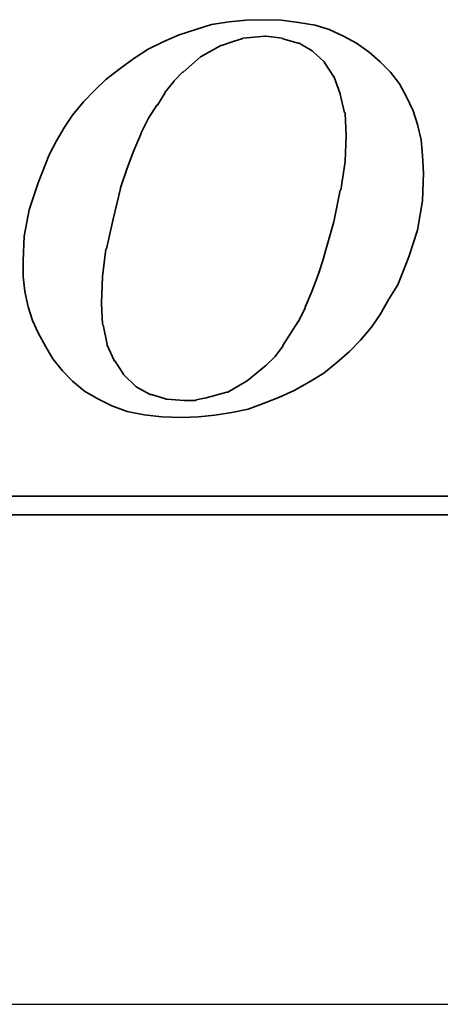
# Model space of a CAD drawing. Header units: millimetres. Extents: x -72 to 190, y -74 to 100.
# Tile 44 of 51: x 124.73 to 125.99, y 0 to 2.93. Entities that reach past the tile are written whole.
import ezdxf

# ---------------------------------------------------------------- set-up
doc = ezdxf.new("R2010")
doc.units = ezdxf.units.MM
doc.linetypes.add('CENTER', pattern=[2, 1.25, -0.25, 0.25, -0.25])
for name, color, linetype in [('CL', 1, 'CENTER'), ('DIM', 4, 'Continuous'), ('layer 1', 7, 'Continuous')]:
    doc.layers.add(name, color=color, linetype=linetype)

# ---------------------------------------------------------------- blocks, each defined once
blk = doc.blocks.new('TBI MOTION logo(完整正式版)')
at = {"layer": 'layer 1', "color": 22, "lineweight": 35}
for points, knots in [([(35.79625, -6.98375), (35.79625, -6.98375), (36.23125, -7.43875), (36.23125, -7.43875), (36.23125, -7.43875), (36.23125, -7.43875), (36.75625, -7.87125), (36.75625, -7.87125), (36.75625, -7.87125), (36.75625, -7.87125), (37.33125, -8.20375), (37.33125, -8.20375), (37.33125, -8.20375), (37.33125, -8.20375), (37.95625, -8.51875), (37.95625, -8.51875), (37.95625, -8.51875), (37.95625, -8.51875), (38.62625, -8.75875), (38.62625, -8.75875), (38.62625, -8.75875), (38.62625, -8.75875), (39.37125, -8.90375), (39.37125, -8.90375), (39.37125, -8.90375), (39.37125, -8.90375), (40.14125, -8.99875), (40.14125, -8.99875), (40.14125, -8.99875), (40.14125, -8.99875), (41.02625, -9.02375), (41.02625, -9.02375), (41.02625, -9.02375), (41.02625, -9.02375), (41.74625, -8.99875), (41.74625, -8.99875), (41.74625, -8.99875), (41.74625, -8.99875), (42.46625, -8.92375), (42.46625, -8.92375), (42.46625, -8.92375), (42.46625, -8.92375), (43.21125, -8.80625), (43.21125, -8.80625), (43.21125, -8.80625), (43.21125, -8.80625), (43.93125, -8.66375), (43.93125, -8.66375), (43.93125, -8.66375), (43.93125, -8.66375), (44.62625, -8.39875), (44.62625, -8.39875), (44.62625, -8.39875), (44.62625, -8.39875), (45.29625, -8.13375), (45.29625, -8.13375), (45.29625, -8.13375), (45.29625, -8.13375), (45.94625, -7.84375), (45.94625, -7.84375), (45.94625, -7.84375), (45.94625, -7.84375), (46.61625, -7.46375), (46.61625, -7.46375), (46.61625, -7.46375), (46.61625, -7.46375), (47.24125, -7.07875), (47.24125, -7.07875), (47.24125, -7.07875), (47.24125, -7.07875), (47.81625, -6.62375), (47.81625, -6.62375), (47.81625, -6.62375), (47.81625, -6.62375), (48.36875, -6.14375), (48.36875, -6.14375), (48.36875, -6.14375), (48.36875, -6.14375), (48.84625, -5.64125), (48.84625, -5.64125), (48.84625, -5.64125), (48.84625, -5.64125), (49.32625, -5.06375), (49.32625, -5.06375), (49.32625, -5.06375), (49.32625, -5.06375), (49.71125, -4.51374), (49.71125, -4.51374), (49.71125, -4.51374), (49.71125, -4.51374), (50.09625, -3.83874), (50.09625, -3.83874), (50.09625, -3.83874), (50.09625, -3.83874), (50.48125, -3.21374), (50.48125, -3.21374), (50.48125, -3.21374), (50.48125, -3.21374), (50.96125, -1.99125), (50.96125, -1.99125), (50.96125, -1.99125), (50.96125, -1.99125), (51.34375, -0.81875), (51.34375, -0.81875), (51.34375, -0.81875), (51.34375, -0.81875), (51.56125, 0.45624), (51.56125, 0.45624), (51.56125, 0.45624), (51.56125, 0.45624), (51.60625, 1.67624), (51.60625, 1.67624), (51.60625, 1.67624), (51.60625, 1.67624), (51.56125, 2.44625), (51.56125, 2.44625), (51.56125, 2.44625), (51.56125, 2.44625), (51.51125, 3.14125), (51.51125, 3.14125), (51.51125, 3.14125), (51.51125, 3.14125), (51.34375, 3.81125), (51.34375, 3.81125), (51.34375, 3.81125), (51.34375, 3.81125), (51.15125, 4.41125), (51.15125, 4.41125), (51.15125, 4.41125), (51.15125, 4.41125), (50.86125, 5.01125), (50.86125, 5.01125), (50.86125, 5.01125), (50.86125, 5.01125), (50.55125, 5.58875), (50.55125, 5.58875), (50.55125, 5.58875), (50.55125, 5.58875), (50.16625, 6.09125), (50.16625, 6.09125), (50.16625, 6.09125), (50.16625, 6.09125), (49.71125, 6.54875), (49.71125, 6.54875), (49.71125, 6.54875), (49.71125, 6.54875), (49.23125, 6.98125), (49.23125, 6.98125), (49.23125, 6.98125), (49.23125, 6.98125), (48.67875, 7.36625), (48.67875, 7.36625), (48.67875, 7.36625), (48.67875, 7.36625), (48.10375, 7.67625), (48.10375, 7.67625), (48.10375, 7.67625), (48.10375, 7.67625), (47.48125, 7.96375), (47.48125, 7.96375), (47.48125, 7.96375), (47.48125, 7.96375), (46.85625, 8.15625), (46.85625, 8.15625), (46.85625, 8.15625), (46.85625, 8.15625), (46.13625, 8.27624), (46.13625, 8.27624), (46.13625, 8.27624), (46.13625, 8.27624), (45.39125, 8.37125), (45.39125, 8.37125), (45.39125, 8.37125), (45.39125, 8.37125), (44.62625, 8.39624), (44.62625, 8.39624), (44.62625, 8.39624), (44.62625, 8.39624), (43.83625, 8.37125), (43.83625, 8.37125), (43.83625, 8.37125), (43.83625, 8.37125), (43.09125, 8.30125), (43.09125, 8.30125), (43.09125, 8.30125), (43.09125, 8.30125), (42.32125, 8.18125), (42.32125, 8.18125), (42.32125, 8.18125), (42.32125, 8.18125), (41.62875, 7.96375), (41.62875, 7.96375), (41.62875, 7.96375), (41.62875, 7.96375), (40.90625, 7.72625), (40.90625, 7.72625), (40.90625, 7.72625), (40.90625, 7.72625), (40.23624, 7.43625), (40.23624, 7.43625), (40.23624, 7.43625), (40.23624, 7.43625), (39.54124, 7.10125), (39.54124, 7.10125), (39.54124, 7.10125), (39.54124, 7.10125), (38.91625, 6.69125), (38.91625, 6.69125), (38.91625, 6.69125), (38.91625, 6.69125), (38.31625, 6.26125), (38.31625, 6.26125), (38.31625, 6.26125), (38.31625, 6.26125), (37.69125, 5.78125), (37.69125, 5.78125), (37.69125, 5.78125), (37.69125, 5.78125), (37.18625, 5.30125), (37.18625, 5.30125), (37.18625, 5.30125), (37.18625, 5.30125), (36.70625, 4.79624), (36.70625, 4.79624), (36.70625, 4.79624), (36.70625, 4.79624), (36.23125, 4.22125), (36.23125, 4.22125), (36.23125, 4.22125), (36.23125, 4.22125), (35.87124, 3.69375), (35.87124, 3.69375), (35.87124, 3.69375), (35.87124, 3.69375), (35.53125, 3.09125), (35.53125, 3.09125), (35.53125, 3.09125), (35.53125, 3.09125), (35.19875, 2.47125), (35.19875, 2.47125), (35.19875, 2.47125), (35.19875, 2.47125), (34.71625, 1.24625), (34.71625, 1.24625), (34.71625, 1.24625), (34.71625, 1.24625), (34.33125, 0.06874), (34.33125, 0.06874), (34.33125, 0.06874), (34.33125, 0.06874), (34.11625, -1.07875), (34.11625, -1.07875), (34.11625, -1.07875), (34.11625, -1.07875), (34.07125, -2.15875), (34.07125, -2.15875), (34.07125, -2.15875), (34.07125, -2.15875), (34.07125, -2.85375), (34.07125, -2.85375), (34.07125, -2.85375), (34.07125, -2.85375), (34.14125, -3.50375), (34.14125, -3.50375), (34.14125, -3.50375), (34.14125, -3.50375), (34.28625, -4.17375), (34.28625, -4.17375), (34.28625, -4.17375), (34.28625, -4.17375), (34.47625, -4.77624), (34.47625, -4.77624), (34.47625, -4.77624), (34.47625, -4.77624), (34.71625, -5.32625), (34.71625, -5.32625), (34.71625, -5.32625), (34.71625, -5.32625), (35.05375, -5.92875), (35.05375, -5.92875), (35.05375, -5.92875), (35.05375, -5.92875), (35.36375, -6.45375), (35.36375, -6.45375), (35.36375, -6.45375), (35.36375, -6.45375), (35.79625, -6.98375), (35.79625, -6.98375)], [0, 0, 0, 0, 0.01388889, 0.01388889, 0.01388889, 0.01388889, 0.02777778, 0.02777778, 0.02777778, 0.02777778, 0.04166667, 0.04166667, 0.04166667, 0.04166667, 0.05555556, 0.05555556, 0.05555556, 0.05555556, 0.06944444, 0.06944444, 0.06944444, 0.06944444, 0.08333333, 0.08333333, 0.08333333, 0.08333333, 0.09722222, 0.09722222, 0.09722222, 0.09722222, 0.11111111, 0.11111111, 0.11111111, 0.11111111, 0.125, 0.125, 0.125, 0.125, 0.13888889, 0.13888889, 0.13888889, 0.13888889, 0.15277778, 0.15277778, 0.15277778, 0.15277778, 0.16666667, 0.16666667, 0.16666667, 0.16666667, 0.18055556, 0.18055556, 0.18055556, 0.18055556, 0.19444444, 0.19444444, 0.19444444, 0.19444444, 0.20833333, 0.20833333, 0.20833333, 0.20833333, 0.22222222, 0.22222222, 0.22222222, 0.22222222, 0.23611111, 0.23611111, 0.23611111, 0.23611111, 0.25, 0.25, 0.25, 0.25, 0.26388889, 0.26388889, 0.26388889, 0.26388889, 0.27777778, 0.27777778, 0.27777778, 0.27777778, 0.29166667, 0.29166667, 0.29166667, 0.29166667, 0.30555556, 0.30555556, 0.30555556, 0.30555556, 0.31944444, 0.31944444, 0.31944444, 0.31944444, 0.33333333, 0.33333333, 0.33333333, 0.33333333, 0.34722222, 0.34722222, 0.34722222, 0.34722222, 0.36111111, 0.36111111, 0.36111111, 0.36111111, 0.375, 0.375, 0.375, 0.375, 0.38888889, 0.38888889, 0.38888889, 0.38888889, 0.40277778, 0.40277778, 0.40277778, 0.40277778, 0.41666667, 0.41666667, 0.41666667, 0.41666667, 0.43055556, 0.43055556, 0.43055556, 0.43055556, 0.44444444, 0.44444444, 0.44444444, 0.44444444, 0.45833333, 0.45833333, 0.45833333, 0.45833333, 0.47222222, 0.47222222, 0.47222222, 0.47222222, 0.48611111, 0.48611111, 0.48611111, 0.48611111, 0.5, 0.5, 0.5, 0.5, 0.51388889, 0.51388889, 0.51388889, 0.51388889, 0.52777778, 0.52777778, 0.52777778, 0.52777778, 0.54166667, 0.54166667, 0.54166667, 0.54166667, 0.55555556, 0.55555556, 0.55555556, 0.55555556, 0.56944444, 0.56944444, 0.56944444, 0.56944444, 0.58333333, 0.58333333, 0.58333333, 0.58333333, 0.59722222, 0.59722222, 0.59722222, 0.59722222, 0.61111111, 0.61111111, 0.61111111, 0.61111111, 0.625, 0.625, 0.625, 0.625, 0.63888889, 0.63888889, 0.63888889, 0.63888889, 0.65277778, 0.65277778, 0.65277778, 0.65277778, 0.66666667, 0.66666667, 0.66666667, 0.66666667, 0.68055556, 0.68055556, 0.68055556, 0.68055556, 0.69444444, 0.69444444, 0.69444444, 0.69444444, 0.70833333, 0.70833333, 0.70833333, 0.70833333, 0.72222222, 0.72222222, 0.72222222, 0.72222222, 0.73611111, 0.73611111, 0.73611111, 0.73611111, 0.75, 0.75, 0.75, 0.75, 0.76388889, 0.76388889, 0.76388889, 0.76388889, 0.77777778, 0.77777778, 0.77777778, 0.77777778, 0.79166667, 0.79166667, 0.79166667, 0.79166667, 0.80555556, 0.80555556, 0.80555556, 0.80555556, 0.81944444, 0.81944444, 0.81944444, 0.81944444, 0.83333333, 0.83333333, 0.83333333, 0.83333333, 0.84722222, 0.84722222, 0.84722222, 0.84722222, 0.86111111, 0.86111111, 0.86111111, 0.86111111, 0.875, 0.875, 0.875, 0.875, 0.88888889, 0.88888889, 0.88888889, 0.88888889, 0.90277778, 0.90277778, 0.90277778, 0.90277778, 0.91666667, 0.91666667, 0.91666667, 0.91666667, 0.93055556, 0.93055556, 0.93055556, 0.93055556, 0.94444444, 0.94444444, 0.94444444, 0.94444444, 0.95833333, 0.95833333, 0.95833333, 0.95833333, 0.97222222, 0.97222222, 0.97222222, 0.97222222, 0.98611111, 0.98611111, 0.98611111, 0.98611111, 1, 1, 1, 1]), ([(38.33875, 1.03124), (38.33875, 1.03124), (38.62625, 1.89625), (38.62625, 1.89625), (38.62625, 1.89625), (38.62625, 1.89625), (38.91625, 2.66375), (38.91625, 2.66375), (38.91625, 2.66375), (38.91625, 2.66375), (39.22625, 3.38125), (39.22625, 3.38125), (39.22625, 3.38125), (39.22625, 3.38125), (39.22625, 3.40624), (39.22625, 3.40624), (39.22625, 3.40624), (39.22625, 3.40624), (39.56124, 4.07624), (39.56124, 4.07624), (39.56124, 4.07624), (39.56124, 4.07624), (39.92125, 4.65125), (39.92125, 4.65125), (39.92125, 4.65125), (39.92125, 4.65125), (39.94625, 4.65125), (39.94625, 4.65125), (39.94625, 4.65125), (39.94625, 4.65125), (40.28125, 5.17875), (40.28125, 5.17875), (40.28125, 5.17875), (40.28125, 5.17875), (40.28125, 5.20375), (40.28125, 5.20375), (40.28125, 5.20375), (40.28125, 5.20375), (40.66875, 5.68625), (40.66875, 5.68625), (40.66875, 5.68625), (40.66875, 5.68625), (40.66875, 5.70625), (40.66875, 5.70625), (40.66875, 5.70625), (40.66875, 5.70625), (41.05124, 6.09125), (41.05124, 6.09125), (41.05124, 6.09125), (41.05124, 6.09125), (41.07625, 6.09125), (41.07625, 6.09125), (41.07625, 6.09125), (41.07625, 6.09125), (41.84125, 6.76625), (41.84125, 6.76625), (41.84125, 6.76625), (41.84125, 6.76625), (41.86625, 6.78625), (41.86625, 6.78625), (41.86625, 6.78625), (41.86625, 6.78625), (42.73125, 7.26624), (42.73125, 7.26624), (42.73125, 7.26624), (42.73125, 7.26624), (42.75625, 7.26624), (42.75625, 7.26624), (42.75625, 7.26624), (42.75625, 7.26624), (43.18625, 7.41125), (43.18625, 7.41125), (43.18625, 7.41125), (43.18625, 7.41125), (43.64125, 7.55625), (43.64125, 7.55625), (43.64125, 7.55625), (43.64125, 7.55625), (43.66625, 7.55625), (43.66625, 7.55625), (43.66625, 7.55625), (43.66625, 7.55625), (43.69125, 7.58124), (43.69125, 7.58124), (43.69125, 7.58124), (43.69125, 7.58124), (44.19125, 7.62625), (44.19125, 7.62625), (44.19125, 7.62625), (44.19125, 7.62625), (44.67125, 7.67625), (44.67125, 7.67625), (44.67125, 7.67625), (44.67125, 7.67625), (44.69625, 7.67625), (44.69625, 7.67625), (44.69625, 7.67625), (44.69625, 7.67625), (45.41875, 7.58124), (45.41875, 7.58124), (45.41875, 7.58124), (45.41875, 7.58124), (45.44125, 7.55625), (45.44125, 7.55625), (45.44125, 7.55625), (45.44125, 7.55625), (46.11125, 7.36625), (46.11125, 7.36625), (46.11125, 7.36625), (46.11125, 7.36625), (46.13625, 7.36625), (46.13625, 7.36625), (46.13625, 7.36625), (46.13625, 7.36625), (46.15875, 7.36625), (46.15875, 7.36625), (46.15875, 7.36625), (46.15875, 7.36625), (46.73625, 7.02624), (46.73625, 7.02624), (46.73625, 7.02624), (46.73625, 7.02624), (46.76125, 7.00624), (46.76125, 7.00624), (46.76125, 7.00624), (46.76125, 7.00624), (47.24125, 6.57124), (47.24125, 6.57124), (47.24125, 6.57124), (47.24125, 6.57124), (47.26625, 6.54875), (47.26625, 6.54875), (47.26625, 6.54875), (47.26625, 6.54875), (47.26625, 6.52375), (47.26625, 6.52375), (47.26625, 6.52375), (47.26625, 6.52375), (47.67375, 5.89875), (47.67375, 5.89875), (47.67375, 5.89875), (47.67375, 5.89875), (47.69625, 5.89875), (47.69625, 5.89875), (47.69625, 5.89875), (47.69625, 5.89875), (47.69625, 5.87625), (47.69625, 5.87625), (47.69625, 5.87625), (47.69625, 5.87625), (47.96125, 5.15625), (47.96125, 5.15625), (47.96125, 5.15625), (47.96125, 5.15625), (47.96125, 5.13125), (47.96125, 5.13125), (47.96125, 5.13125), (47.96125, 5.13125), (48.15125, 4.31875), (48.15125, 4.31875), (48.15125, 4.31875), (48.15125, 4.31875), (48.17625, 4.31875), (48.17625, 4.31875), (48.17625, 4.31875), (48.17625, 4.31875), (48.17625, 4.29125), (48.17625, 4.29125), (48.17625, 4.29125), (48.17625, 4.29125), (48.22625, 3.33125), (48.22625, 3.33125), (48.22625, 3.33125), (48.22625, 3.33125), (48.22625, 3.30875), (48.22625, 3.30875), (48.22625, 3.30875), (48.22625, 3.30875), (48.17625, 2.20624), (48.17625, 2.20624), (48.17625, 2.20624), (48.17625, 2.20624), (48.17625, 2.18124), (48.17625, 2.18124), (48.17625, 2.18124), (48.17625, 2.18124), (47.98375, 0.93624), (47.98375, 0.93624), (47.98375, 0.93624), (47.98375, 0.93624), (47.96125, 0.93624), (47.96125, 0.93624), (47.96125, 0.93624), (47.96125, 0.93624), (47.67375, -0.45874), (47.67375, -0.45874), (47.67375, -0.45874), (47.67375, -0.45874), (47.24125, -1.99125), (47.24125, -1.99125), (47.24125, -1.99125), (47.24125, -1.99125), (47.24125, -2.01874), (47.24125, -2.01874), (47.24125, -2.01874), (47.24125, -2.01874), (47.00125, -2.78375), (47.00125, -2.78375), (47.00125, -2.78375), (47.00125, -2.78375), (46.71125, -3.50375), (46.71125, -3.50375), (46.71125, -3.50375), (46.71125, -3.50375), (46.42625, -4.19875), (46.42625, -4.19875), (46.42625, -4.19875), (46.42625, -4.19875), (46.42625, -4.22375), (46.42625, -4.22375), (46.42625, -4.22375), (46.42625, -4.22375), (46.13625, -4.82374), (46.13625, -4.82374), (46.13625, -4.82374), (46.13625, -4.82374), (46.11125, -4.82374), (46.11125, -4.82374), (46.11125, -4.82374), (46.11125, -4.82374), (45.77625, -5.35125), (45.77625, -5.35125), (45.77625, -5.35125), (45.77625, -5.35125), (45.44125, -5.87875), (45.44125, -5.87875), (45.44125, -5.87875), (45.44125, -5.87875), (45.44125, -5.90375), (45.44125, -5.90375), (45.44125, -5.90375), (45.44125, -5.90375), (45.10625, -6.35875), (45.10625, -6.35875), (45.10625, -6.35875), (45.10625, -6.35875), (45.08125, -6.38375), (45.08125, -6.38375), (45.08125, -6.38375), (45.08125, -6.38375), (44.69625, -6.74375), (44.69625, -6.74375), (44.69625, -6.74375), (44.69625, -6.74375), (43.88375, -7.41625), (43.88375, -7.41625), (43.88375, -7.41625), (43.88375, -7.41625), (43.85625, -7.43875), (43.85625, -7.43875), (43.85625, -7.43875), (43.85625, -7.43875), (43.04125, -7.91875), (43.04125, -7.91875), (43.04125, -7.91875), (43.04125, -7.91875), (43.01625, -7.91875), (43.01625, -7.91875), (43.01625, -7.91875), (43.01625, -7.91875), (42.99625, -7.91875), (42.99625, -7.91875), (42.99625, -7.91875), (42.99625, -7.91875), (42.08125, -8.15875), (42.08125, -8.15875), (42.08125, -8.15875), (42.08125, -8.15875), (41.65125, -8.25625), (41.65125, -8.25625), (41.65125, -8.25625), (41.65125, -8.25625), (41.62875, -8.27875), (41.62875, -8.27875), (41.62875, -8.27875), (41.62875, -8.27875), (41.60125, -8.27875), (41.60125, -8.27875), (41.60125, -8.27875), (41.60125, -8.27875), (41.12125, -8.27875), (41.12125, -8.27875), (41.12125, -8.27875), (41.12125, -8.27875), (40.35624, -8.23125), (40.35624, -8.23125), (40.35624, -8.23125), (40.35624, -8.23125), (40.33125, -8.23125), (40.33125, -8.23125), (40.33125, -8.23125), (40.33125, -8.23125), (40.30625, -8.20375), (40.30625, -8.20375), (40.30625, -8.20375), (40.30625, -8.20375), (39.68375, -8.01375), (39.68375, -8.01375), (39.68375, -8.01375), (39.68375, -8.01375), (39.66124, -8.01375), (39.66124, -8.01375), (39.66124, -8.01375), (39.66124, -8.01375), (39.63625, -8.01375), (39.63625, -8.01375), (39.63625, -8.01375), (39.63625, -8.01375), (39.01125, -7.67875), (39.01125, -7.67875), (39.01125, -7.67875), (39.01125, -7.67875), (38.98875, -7.65375), (38.98875, -7.65375), (38.98875, -7.65375), (38.98875, -7.65375), (38.48625, -7.17375), (38.48625, -7.17375), (38.48625, -7.17375), (38.48625, -7.17375), (38.45875, -7.14875), (38.45875, -7.14875), (38.45875, -7.14875), (38.45875, -7.14875), (38.45875, -7.12875), (38.45875, -7.12875), (38.45875, -7.12875), (38.45875, -7.12875), (38.07625, -6.54875), (38.07625, -6.54875), (38.07625, -6.54875), (38.07625, -6.54875), (38.05125, -6.54875), (38.05125, -6.54875), (38.05125, -6.54875), (38.05125, -6.54875), (38.05125, -6.52875), (38.05125, -6.52875), (38.05125, -6.52875), (38.05125, -6.52875), (37.74125, -5.85375), (37.74125, -5.85375), (37.74125, -5.85375), (37.74125, -5.85375), (37.74125, -5.82875), (37.74125, -5.82875), (37.74125, -5.82875), (37.74125, -5.82875), (37.57375, -4.96875), (37.57375, -4.96875), (37.57375, -4.96875), (37.57375, -4.96875), (37.54625, -4.94375), (37.54625, -4.94375), (37.54625, -4.94375), (37.54625, -4.94375), (37.50125, -4.03375), (37.50125, -4.03375), (37.50125, -4.03375), (37.50125, -4.03375), (37.50125, -4.00875), (37.50125, -4.00875), (37.50125, -4.00875), (37.50125, -4.00875), (37.54625, -2.85375), (37.54625, -2.85375), (37.54625, -2.85375), (37.54625, -2.85375), (37.69125, -1.65875), (37.69125, -1.65875), (37.69125, -1.65875), (37.69125, -1.65875), (37.71624, -1.63375), (37.71624, -1.63375), (37.71624, -1.63375), (37.71624, -1.63375), (38.00375, -0.33875), (38.00375, -0.33875), (38.00375, -0.33875), (38.00375, -0.33875), (38.33875, 1.00624), (38.33875, 1.00624), (38.33875, 1.00624), (38.33875, 1.00624), (38.33875, 1.03124), (38.33875, 1.03124)], [0, 0, 0, 0, 0.01010101, 0.01010101, 0.01010101, 0.01010101, 0.02020202, 0.02020202, 0.02020202, 0.02020202, 0.03030303, 0.03030303, 0.03030303, 0.03030303, 0.04040404, 0.04040404, 0.04040404, 0.04040404, 0.05050505, 0.05050505, 0.05050505, 0.05050505, 0.06060606, 0.06060606, 0.06060606, 0.06060606, 0.07070707, 0.07070707, 0.07070707, 0.07070707, 0.08080808, 0.08080808, 0.08080808, 0.08080808, 0.09090909, 0.09090909, 0.09090909, 0.09090909, 0.1010101, 0.1010101, 0.1010101, 0.1010101, 0.11111111, 0.11111111, 0.11111111, 0.11111111, 0.12121212, 0.12121212, 0.12121212, 0.12121212, 0.13131313, 0.13131313, 0.13131313, 0.13131313, 0.14141414, 0.14141414, 0.14141414, 0.14141414, 0.15151515, 0.15151515, 0.15151515, 0.15151515, 0.16161616, 0.16161616, 0.16161616, 0.16161616, 0.17171717, 0.17171717, 0.17171717, 0.17171717, 0.18181818, 0.18181818, 0.18181818, 0.18181818, 0.19191919, 0.19191919, 0.19191919, 0.19191919, 0.2020202, 0.2020202, 0.2020202, 0.2020202, 0.21212121, 0.21212121, 0.21212121, 0.21212121, 0.22222222, 0.22222222, 0.22222222, 0.22222222, 0.23232323, 0.23232323, 0.23232323, 0.23232323, 0.24242424, 0.24242424, 0.24242424, 0.24242424, 0.25252525, 0.25252525, 0.25252525, 0.25252525, 0.26262626, 0.26262626, 0.26262626, 0.26262626, 0.27272727, 0.27272727, 0.27272727, 0.27272727, 0.28282828, 0.28282828, 0.28282828, 0.28282828, 0.29292929, 0.29292929, 0.29292929, 0.29292929, 0.3030303, 0.3030303, 0.3030303, 0.3030303, 0.31313131, 0.31313131, 0.31313131, 0.31313131, 0.32323232, 0.32323232, 0.32323232, 0.32323232, 0.33333333, 0.33333333, 0.33333333, 0.33333333, 0.34343434, 0.34343434, 0.34343434, 0.34343434, 0.35353535, 0.35353535, 0.35353535, 0.35353535, 0.36363636, 0.36363636, 0.36363636, 0.36363636, 0.37373737, 0.37373737, 0.37373737, 0.37373737, 0.38383838, 0.38383838, 0.38383838, 0.38383838, 0.39393939, 0.39393939, 0.39393939, 0.39393939, 0.4040404, 0.4040404, 0.4040404, 0.4040404, 0.41414141, 0.41414141, 0.41414141, 0.41414141, 0.42424242, 0.42424242, 0.42424242, 0.42424242, 0.43434343, 0.43434343, 0.43434343, 0.43434343, 0.44444444, 0.44444444, 0.44444444, 0.44444444, 0.45454545, 0.45454545, 0.45454545, 0.45454545, 0.46464646, 0.46464646, 0.46464646, 0.46464646, 0.47474747, 0.47474747, 0.47474747, 0.47474747, 0.48484848, 0.48484848, 0.48484848, 0.48484848, 0.49494949, 0.49494949, 0.49494949, 0.49494949, 0.50505051, 0.50505051, 0.50505051, 0.50505051, 0.51515152, 0.51515152, 0.51515152, 0.51515152, 0.52525253, 0.52525253, 0.52525253, 0.52525253, 0.53535354, 0.53535354, 0.53535354, 0.53535354, 0.54545455, 0.54545455, 0.54545455, 0.54545455, 0.55555556, 0.55555556, 0.55555556, 0.55555556, 0.56565657, 0.56565657, 0.56565657, 0.56565657, 0.57575758, 0.57575758, 0.57575758, 0.57575758, 0.58585859, 0.58585859, 0.58585859, 0.58585859, 0.5959596, 0.5959596, 0.5959596, 0.5959596, 0.60606061, 0.60606061, 0.60606061, 0.60606061, 0.61616162, 0.61616162, 0.61616162, 0.61616162, 0.62626263, 0.62626263, 0.62626263, 0.62626263, 0.63636364, 0.63636364, 0.63636364, 0.63636364, 0.64646465, 0.64646465, 0.64646465, 0.64646465, 0.65656566, 0.65656566, 0.65656566, 0.65656566, 0.66666667, 0.66666667, 0.66666667, 0.66666667, 0.67676768, 0.67676768, 0.67676768, 0.67676768, 0.68686869, 0.68686869, 0.68686869, 0.68686869, 0.6969697, 0.6969697, 0.6969697, 0.6969697, 0.70707071, 0.70707071, 0.70707071, 0.70707071, 0.71717172, 0.71717172, 0.71717172, 0.71717172, 0.72727273, 0.72727273, 0.72727273, 0.72727273, 0.73737374, 0.73737374, 0.73737374, 0.73737374, 0.74747475, 0.74747475, 0.74747475, 0.74747475, 0.75757576, 0.75757576, 0.75757576, 0.75757576, 0.76767677, 0.76767677, 0.76767677, 0.76767677, 0.77777778, 0.77777778, 0.77777778, 0.77777778, 0.78787879, 0.78787879, 0.78787879, 0.78787879, 0.7979798, 0.7979798, 0.7979798, 0.7979798, 0.80808081, 0.80808081, 0.80808081, 0.80808081, 0.81818182, 0.81818182, 0.81818182, 0.81818182, 0.82828283, 0.82828283, 0.82828283, 0.82828283, 0.83838384, 0.83838384, 0.83838384, 0.83838384, 0.84848485, 0.84848485, 0.84848485, 0.84848485, 0.85858586, 0.85858586, 0.85858586, 0.85858586, 0.86868687, 0.86868687, 0.86868687, 0.86868687, 0.87878788, 0.87878788, 0.87878788, 0.87878788, 0.88888889, 0.88888889, 0.88888889, 0.88888889, 0.8989899, 0.8989899, 0.8989899, 0.8989899, 0.90909091, 0.90909091, 0.90909091, 0.90909091, 0.91919192, 0.91919192, 0.91919192, 0.91919192, 0.92929293, 0.92929293, 0.92929293, 0.92929293, 0.93939394, 0.93939394, 0.93939394, 0.93939394, 0.94949495, 0.94949495, 0.94949495, 0.94949495, 0.95959596, 0.95959596, 0.95959596, 0.95959596, 0.96969697, 0.96969697, 0.96969697, 0.96969697, 0.97979798, 0.97979798, 0.97979798, 0.97979798, 0.98989899, 0.98989899, 0.98989899, 0.98989899, 1, 1, 1, 1]), ([(75.90875, -9.47875), (75.90875, -9.47875), (75.90875, -12.28625), (75.90875, -12.28625), (75.90875, -12.28625), (75.90875, -12.28625), (75.90875, -12.47875), (75.90875, -12.47875), (75.90875, -12.47875), (75.90875, -12.47875), (75.71625, -12.47875), (75.71625, -12.47875), (75.71625, -12.47875), (75.71625, -12.47875), (-88.32875, -12.47875), (-88.32875, -12.47875), (-88.32875, -12.47875), (-88.32875, -12.47875), (-88.32875, -13.29375), (-88.32875, -13.29375), (-88.32875, -13.29375), (-88.32875, -13.29375), (82.89125, -13.29375), (82.89125, -13.29375), (82.89125, -13.29375), (82.89125, -13.29375), (75.90875, -9.47875), (75.90875, -9.47875)], [0, 0, 0, 0, 0.14285714, 0.14285714, 0.14285714, 0.14285714, 0.28571429, 0.28571429, 0.28571429, 0.28571429, 0.42857143, 0.42857143, 0.42857143, 0.42857143, 0.57142857, 0.57142857, 0.57142857, 0.57142857, 0.71428571, 0.71428571, 0.71428571, 0.71428571, 0.85714286, 0.85714286, 0.85714286, 0.85714286, 1, 1, 1, 1])]:
    blk.add_open_spline(points, degree=3, knots=knots, dxfattribs=at)

msp = doc.modelspace()

# ---------------------------------------------------------------- linework, layer by layer
at = {"layer": 'CL', "color": 7, "ltscale": 5}
msp.add_line((82.8452, 0), (170.8452, 0), dxfattribs=at)

# ---------------------------------------------------------------- block references
at = {"layer": 'DIM', "color": 7, "xscale": 0.0680060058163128, "yscale": 0.0680060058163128, "zscale": 0.0680060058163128}
msp.add_blockref('TBI MOTION logo(完整正式版)', (122.4267, 2.3618), dxfattribs=at)

doc.saveas('drawing.dxf')
